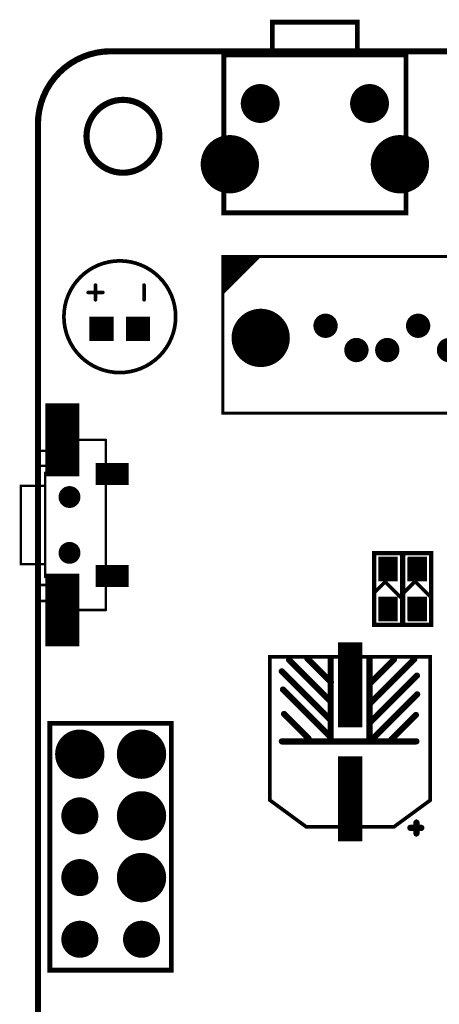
# Model space of a CAD drawing. Extents: x -1 to 179, y 0 to 119.
# Tile 3 of 23: x -1 to 17, y 78 to 119. Entities that reach past the tile are written whole.
import ezdxf

# ---------------------------------------------------------------- set-up
doc = ezdxf.new("R2010")
doc.units = 0
for name, color, linetype in [('BOARD_CUTOUT_00', 254, 'CONTINUOUS'), ('BOARD_OUTLINE_00', 254, 'CONTINUOUS'), ('DRIL_NPLTE_THRU_01', 3, 'CONTINUOUS'), ('DRIL_NPLTE_THRU_02', 23, 'CONTINUOUS'), ('DRIL_NPLTE_THRU_03', 6, 'CONTINUOUS'), ('DRIL_NPLTE_THRU_04', 176, 'CONTINUOUS'), ('DRIL_PLTE_THRU_01', 3, 'CONTINUOUS'), ('DRIL_PLTE_THRU_02', 23, 'CONTINUOUS'), ('DRIL_PLTE_THRU_03', 6, 'CONTINUOUS'), ('DRIL_PLTE_THRU_04', 176, 'CONTINUOUS'), ('DRIL_SYMBOL', 254, 'CONTINUOUS'), ('PADS_BOT', 5, 'CONTINUOUS'), ('PADS_INNER', 96, 'CONTINUOUS'), ('PADS_TOP', 96, 'CONTINUOUS'), ('PADS_XR_125', 183, 'CONTINUOUS'), ('PART_TOP_2DLINE_00', 2, 'CONTINUOUS'), ('PART_TOP_2DLINE_01', 2, 'CONTINUOUS')]:
    doc.layers.add(name, color=color, linetype=linetype)

# ---------------------------------------------------------------- blocks, each defined once
blk = doc.blocks.new('BOARD_56')
at = {"layer": 'BOARD_CUTOUT_00', "const_width": 0.254}
blk.add_lwpolyline([(-169, -3.5, 1), (-166, -3.5, 1)], format="xyb", close=True, dxfattribs=at)
at = {"layer": 'BOARD_OUTLINE_00', "const_width": 0.254}
blk.add_lwpolyline([(4, 0, -0.414213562), (7, -3), (7, -114.448986, -0.414213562), (4.008986, -117.44), (-168.0139, -117.44, -0.414213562), (-171, -114.4539), (-171, -3, -0.414213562), (-168, 0), (-121.8, 0), (-121.8, -2.149), (-117, -2.149), (-117, -0.000234), (-14.327606, -0.000234), (-14.327606, 0)], format="xyb", close=True, dxfattribs=at)
blk = doc.blocks.new('SMOOTH_0$127')
at = {"const_width": 0.0635}
blk.add_lwpolyline([(-0.03175, 0, 1), (0.03175, 0, 1)], format="xyb", close=True, dxfattribs=at)
blk = doc.blocks.new('PART_BODY_TOP_47')
at = {"layer": 'PART_TOP_2DLINE_01', "const_width": 0.127}
blk.add_lwpolyline([(-1.45, -0.55), (-1.45, 0.55), (1.45, 0.55), (1.45, -0.55)], close=True, dxfattribs=at)
at = {"layer": 'PART_TOP_2DLINE_01'}
for p in [(-1.45, 0.55), (1.45, 0.55), (-1.45, -0.55), (1.45, -0.55)]:
    blk.add_blockref('SMOOTH_0$127', p, dxfattribs=at)
blk = doc.blocks.new('DRIL_HOLE_0')
blk.add_lwpolyline([(0, 0, 1), (0, 0, 1)], format="xyb", close=True)
blk = doc.blocks.new('PAD_5')
blk.add_lwpolyline([(0, 0, 1), (0, 0, 1)], format="xyb", close=True)
blk = doc.blocks.new('PAD_7')
at = {"const_width": 0.8}
blk.add_lwpolyline([(-0.4825, 0), (0.4825, 0)], dxfattribs=at)
blk = doc.blocks.new('STK_TOP_149')
at = {"layer": 'DRIL_PLTE_THRU_01'}
blk.add_blockref('DRIL_HOLE_0', (0, 0), dxfattribs=at)
at = {"layer": 'DRIL_PLTE_THRU_02'}
blk.add_blockref('DRIL_HOLE_0', (0, 0), dxfattribs=at)
at = {"layer": 'DRIL_PLTE_THRU_03'}
blk.add_blockref('DRIL_HOLE_0', (0, 0), dxfattribs=at)
at = {"layer": 'DRIL_PLTE_THRU_04'}
blk.add_blockref('DRIL_HOLE_0', (0, 0), dxfattribs=at)
at = {"layer": 'PADS_BOT'}
blk.add_blockref('PAD_5', (0, 0), dxfattribs=at)
at = {"layer": 'PADS_INNER'}
blk.add_blockref('PAD_5', (0, 0), dxfattribs=at)
at = {"layer": 'PADS_TOP'}
blk.add_blockref('PAD_7', (0, 0), dxfattribs=at)
blk = doc.blocks.new('SYM_TOP_50')
for name, p in [('PART_BODY_TOP_47', (0, 0)), ('STK_TOP_149', (-0.8, 0)), ('STK_TOP_149', (0.8, 0))]:
    blk.add_blockref(name, p)
blk = doc.blocks.new('PART_TOP_47')
blk.add_blockref('SYM_TOP_50', (0, 0))
blk = doc.blocks.new('SMOOTH_0$15')
at = {"const_width": 0.075}
blk.add_lwpolyline([(-0.0375, 0, 1), (0.0375, 0, 1)], format="xyb", close=True, dxfattribs=at)
blk = doc.blocks.new('SMOOTH_0$254')
at = {"const_width": 0.127}
blk.add_lwpolyline([(-0.0635, 0, 1), (0.0635, 0, 1)], format="xyb", close=True, dxfattribs=at)
blk = doc.blocks.new('PART_BODY_TOP_3')
at = {"layer": 'PART_TOP_2DLINE_00', "const_width": 0.15}
blk.add_lwpolyline([(-3.5, 3.3), (-3.5, -3.3), (2.4, -3.3), (3.5, -1.8), (3.5, 1.8), (2.4, 3.3)], close=True, dxfattribs=at)
at = {"layer": 'PART_TOP_2DLINE_00', "const_width": 0.254}
for points in [[(-0.825, 0.845), (-2.73, 2.75)], [(-0.035, 0.835), (-1.96, 2.76)], [(-0.02, 2.73), (-0.02, -2.81)], [(3.77, 2.732), (3.32, 2.732)], [(3.538, 2.93), (3.538, 2.48)], [(-1.565, 0.805), (-3.405, 2.645)], [(-0.1, 1.7), (-1.11, 2.71)], [(-2.44, 0.85), (-3.395, 1.805)], [(-0.05, 0.8), (-3.42, 0.8)], [(-0.05, -0.8), (-3.44, -0.8)], [(-2.46, -0.79), (-3.425, -1.755)], [(-1.7, -0.84), (-3.37, -2.51)], [(-0.895, -0.805), (-2.905, -2.815)], [(-0.235, -0.845), (-2.155, -2.765)], [(-0.14, -1.71), (-1.15, -2.72)]]:
    blk.add_lwpolyline(points, dxfattribs=at)
at = {"layer": 'PART_TOP_2DLINE_00'}
for name, p in [('SMOOTH_0$15', (-3.5, 3.3)), ('SMOOTH_0$15', (2.4, 3.3)), ('SMOOTH_0$254', (-2.73, 2.75)), ('SMOOTH_0$254', (-1.96, 2.76)), ('SMOOTH_0$254', (-0.02, 2.73)), ('SMOOTH_0$254', (3.32, 2.732)), ('SMOOTH_0$254', (3.538, 2.93)), ('SMOOTH_0$254', (3.77, 2.732)), ('SMOOTH_0$254', (-3.405, 2.645)), ('SMOOTH_0$254', (-1.11, 2.71)), ('SMOOTH_0$254', (3.538, 2.48)), ('SMOOTH_0$254', (-3.395, 1.805)), ('SMOOTH_0$254', (-0.1, 1.7)), ('SMOOTH_0$15', (3.5, 1.8)), ('SMOOTH_0$254', (-3.42, 0.8)), ('SMOOTH_0$254', (-2.44, 0.85)), ('SMOOTH_0$254', (-1.565, 0.805)), ('SMOOTH_0$254', (-0.825, 0.845)), ('SMOOTH_0$254', (-0.05, 0.8)), ('SMOOTH_0$254', (-0.035, 0.835)), ('SMOOTH_0$254', (-3.44, -0.8)), ('SMOOTH_0$254', (-2.46, -0.79)), ('SMOOTH_0$254', (-1.7, -0.84)), ('SMOOTH_0$254', (-0.895, -0.805)), ('SMOOTH_0$254', (-0.235, -0.845)), ('SMOOTH_0$254', (-0.05, -0.8)), ('SMOOTH_0$254', (-0.14, -1.71)), ('SMOOTH_0$254', (-3.425, -1.755)), ('SMOOTH_0$15', (3.5, -1.8)), ('SMOOTH_0$254', (-3.37, -2.51)), ('SMOOTH_0$254', (-2.905, -2.815)), ('SMOOTH_0$254', (-2.155, -2.765)), ('SMOOTH_0$254', (-1.15, -2.72)), ('SMOOTH_0$254', (-0.02, -2.81)), ('SMOOTH_0$15', (-3.5, -3.3)), ('SMOOTH_0$15', (2.4, -3.3))]:
    blk.add_blockref(name, p, dxfattribs=at)
blk = doc.blocks.new('PAD_27')
blk.add_lwpolyline([(0, 0), (0, 0)])
blk = doc.blocks.new('PAD_28')
at = {"const_width": 1}
blk.add_lwpolyline([(-1.75, 0), (1.75, 0)], dxfattribs=at)
blk = doc.blocks.new('STK_TOP_12')
at = {"layer": 'DRIL_PLTE_THRU_01'}
blk.add_blockref('DRIL_HOLE_0', (0, 0), dxfattribs=at)
at = {"layer": 'DRIL_PLTE_THRU_02'}
blk.add_blockref('DRIL_HOLE_0', (0, 0), dxfattribs=at)
at = {"layer": 'DRIL_PLTE_THRU_03'}
blk.add_blockref('DRIL_HOLE_0', (0, 0), dxfattribs=at)
at = {"layer": 'DRIL_PLTE_THRU_04'}
blk.add_blockref('DRIL_HOLE_0', (0, 0), dxfattribs=at)
at = {"layer": 'PADS_BOT'}
blk.add_blockref('PAD_27', (0, 0), dxfattribs=at)
at = {"layer": 'PADS_INNER'}
blk.add_blockref('PAD_5', (0, 0), dxfattribs=at)
at = {"layer": 'PADS_TOP'}
blk.add_blockref('PAD_28', (0, 0), dxfattribs=at)
at = {"layer": 'PADS_XR_125'}
blk.add_blockref('PAD_5', (0, 0), dxfattribs=at)
blk = doc.blocks.new('SYM_TOP_6')
for name, p in [('PART_BODY_TOP_3', (0, 0)), ('STK_TOP_12', (-2.35, 0)), ('STK_TOP_12', (2.35, 0))]:
    blk.add_blockref(name, p)
blk = doc.blocks.new('PART_TOP_373')
blk.add_blockref('SYM_TOP_6', (0, 0))
blk = doc.blocks.new('SMOOTH_0$1524')
at = {"const_width": 0.0762}
blk.add_lwpolyline([(-0.0381, 0, 1), (0.0381, 0, 1)], format="xyb", close=True, dxfattribs=at)
blk = doc.blocks.new('PART_BODY_TOP_25')
at = {"layer": 'PART_TOP_2DLINE_00', "const_width": 0.152}
blk.add_lwpolyline([(2.8, 0, 1), (-1.8, 0, 1)], format="xyb", close=True, dxfattribs=at)
for points in [[(1.5, 1.3), (1.5, 0.7)], [(1.2, 1), (1.8, 1)], [(1.2, -1), (1.8, -1)]]:
    blk.add_lwpolyline(points, dxfattribs=at)
at = {"layer": 'PART_TOP_2DLINE_00'}
for p in [(1.5, 1.3), (1.2, 1), (1.8, 1), (1.5, 0.7), (1.2, -1), (1.8, -1)]:
    blk.add_blockref('SMOOTH_0$1524', p, dxfattribs=at)
blk = doc.blocks.new('DRIL_SYMBOL_0$6')
at = {"layer": 'DRIL_SYMBOL', "const_width": 0.0508}
for points in [[(-0.254, 0), (0.254, 0)], [(0, -0.254), (0, 0.254)]]:
    blk.add_lwpolyline(points, dxfattribs=at)
blk = doc.blocks.new('DRIL_HOLE_0$6')
at = {"const_width": 0.3}
blk.add_lwpolyline([(-0.15, 0, 1), (0.15, 0, 1)], format="xyb", close=True, dxfattribs=at)
blk.add_blockref('DRIL_SYMBOL_0$6', (0, 0))
blk = doc.blocks.new('PAD_47')
at = {"const_width": 1}
blk.add_lwpolyline([(-0.5, 0), (0.5, 0)], dxfattribs=at)
blk = doc.blocks.new('PAD_48')
at = {"const_width": 0.5}
blk.add_lwpolyline([(0, -0.25, 1), (0, 0.25, 1)], format="xyb", close=True, dxfattribs=at)
blk = doc.blocks.new('STK_TOP_76')
at = {"layer": 'DRIL_PLTE_THRU_01'}
blk.add_blockref('DRIL_HOLE_0$6', (0, 0), dxfattribs=at)
at = {"layer": 'DRIL_PLTE_THRU_02'}
blk.add_blockref('DRIL_HOLE_0$6', (0, 0), dxfattribs=at)
at = {"layer": 'DRIL_PLTE_THRU_03'}
blk.add_blockref('DRIL_HOLE_0$6', (0, 0), dxfattribs=at)
at = {"layer": 'DRIL_PLTE_THRU_04'}
blk.add_blockref('DRIL_HOLE_0$6', (0, 0), dxfattribs=at)
at = {"layer": 'PADS_BOT'}
blk.add_blockref('PAD_47', (0, 0), dxfattribs=at)
at = {"layer": 'PADS_INNER'}
blk.add_blockref('PAD_47', (0, 0), dxfattribs=at)
at = {"layer": 'PADS_TOP'}
blk.add_blockref('PAD_48', (0, 0), dxfattribs=at)
blk = doc.blocks.new('STK_TOP_77')
at = {"layer": 'DRIL_PLTE_THRU_01'}
blk.add_blockref('DRIL_HOLE_0$6', (0, 0), dxfattribs=at)
at = {"layer": 'DRIL_PLTE_THRU_02'}
blk.add_blockref('DRIL_HOLE_0$6', (0, 0), dxfattribs=at)
at = {"layer": 'DRIL_PLTE_THRU_03'}
blk.add_blockref('DRIL_HOLE_0$6', (0, 0), dxfattribs=at)
at = {"layer": 'DRIL_PLTE_THRU_04'}
blk.add_blockref('DRIL_HOLE_0$6', (0, 0), dxfattribs=at)
at = {"layer": 'PADS_BOT'}
blk.add_blockref('PAD_48', (0, 0), dxfattribs=at)
at = {"layer": 'PADS_INNER'}
blk.add_blockref('PAD_47', (0, 0), dxfattribs=at)
at = {"layer": 'PADS_TOP'}
blk.add_blockref('PAD_47', (0, 0), dxfattribs=at)
blk = doc.blocks.new('SYM_TOP_28')
for name, p in [('PART_BODY_TOP_25', (0, 0)), ('STK_TOP_76', (0, 0.75)), ('STK_TOP_77', (0, -0.75))]:
    blk.add_blockref(name, p)
blk = doc.blocks.new('PART_TOP_429')
blk.add_blockref('SYM_TOP_28', (0, 0))
blk = doc.blocks.new('SMOOTH_0$199898')
at = {"const_width": 0.099949}
blk.add_lwpolyline([(-0.049974, 0, 1), (0.049974, 0, 1)], format="xyb", close=True, dxfattribs=at)
blk = doc.blocks.new('PART_BODY_TOP_31')
at = {"layer": 'PART_TOP_2DLINE_01', "const_width": 0.2}
for points in [[(-1.75, 4.6), (1.75, 4.6), (1.75, 3.259), (-1.75, 3.259)], [(-3.75, 3.25), (3.75, 3.25), (3.75, -3.25), (-3.75, -3.25)]]:
    blk.add_lwpolyline(points, close=True, dxfattribs=at)
at = {"layer": 'PART_TOP_2DLINE_01'}
for p in [(-1.75, 4.6), (1.75, 4.6), (-3.75, 3.25), (-1.75, 3.259), (1.75, 3.259), (3.75, 3.25), (-3.75, -3.25), (3.75, -3.25)]:
    blk.add_blockref('SMOOTH_0$199898', p, dxfattribs=at)
blk = doc.blocks.new('DRIL_SYMBOL_1')
at = {"layer": 'DRIL_SYMBOL', "const_width": 0.0508}
for points in [[(-0.254, 0), (0.254, 0)], [(0, -0.254), (0, 0.254)]]:
    blk.add_lwpolyline(points, dxfattribs=at)
blk = doc.blocks.new('DRIL_HOLE_1')
at = {"const_width": 0.5}
blk.add_lwpolyline([(-0.25, 0, 1), (0.25, 0, 1)], format="xyb", close=True, dxfattribs=at)
blk.add_blockref('DRIL_SYMBOL_1', (0, 0))
blk = doc.blocks.new('PAD_30')
at = {"const_width": 0.8}
blk.add_lwpolyline([(0, -0.4), (0, -0.4, 1), (0, 0.4), (0, 0.4, 1)], format="xyb", close=True, dxfattribs=at)
blk = doc.blocks.new('STK_TOP_88')
at = {"layer": 'DRIL_PLTE_THRU_01'}
blk.add_blockref('DRIL_HOLE_1', (0, 0), dxfattribs=at)
at = {"layer": 'DRIL_PLTE_THRU_02'}
blk.add_blockref('DRIL_HOLE_1', (0, 0), dxfattribs=at)
at = {"layer": 'DRIL_PLTE_THRU_03'}
blk.add_blockref('DRIL_HOLE_1', (0, 0), dxfattribs=at)
at = {"layer": 'DRIL_PLTE_THRU_04'}
blk.add_blockref('DRIL_HOLE_1', (0, 0), dxfattribs=at)
at = {"layer": 'PADS_BOT'}
blk.add_blockref('PAD_30', (0, 0), dxfattribs=at)
at = {"layer": 'PADS_INNER'}
blk.add_blockref('PAD_30', (0, 0), dxfattribs=at)
at = {"layer": 'PADS_TOP'}
blk.add_blockref('PAD_30', (0, 0), dxfattribs=at)
blk = doc.blocks.new('DRIL_SYMBOL_1$3')
at = {"layer": 'DRIL_SYMBOL', "const_width": 0.0508}
for points in [[(-0.254, 0), (0.254, 0)], [(0, -0.254), (0, 0.254)]]:
    blk.add_lwpolyline(points, dxfattribs=at)
blk = doc.blocks.new('DRIL_HOLE_1$3')
at = {"const_width": 0.65}
blk.add_lwpolyline([(-0.325, 0, 1), (0.325, 0, 1)], format="xyb", close=True, dxfattribs=at)
blk.add_blockref('DRIL_SYMBOL_1$3', (0, 0))
blk = doc.blocks.new('PAD_51')
at = {"const_width": 1.2}
blk.add_lwpolyline([(0, -0.6), (0, -0.6, 1), (0, 0.6), (0, 0.6, 1)], format="xyb", close=True, dxfattribs=at)
blk = doc.blocks.new('STK_TOP_87')
at = {"layer": 'DRIL_PLTE_THRU_01'}
blk.add_blockref('DRIL_HOLE_1$3', (0, 0), dxfattribs=at)
at = {"layer": 'DRIL_PLTE_THRU_02'}
blk.add_blockref('DRIL_HOLE_1$3', (0, 0), dxfattribs=at)
at = {"layer": 'DRIL_PLTE_THRU_03'}
blk.add_blockref('DRIL_HOLE_1$3', (0, 0), dxfattribs=at)
at = {"layer": 'DRIL_PLTE_THRU_04'}
blk.add_blockref('DRIL_HOLE_1$3', (0, 0), dxfattribs=at)
at = {"layer": 'PADS_BOT'}
blk.add_blockref('PAD_51', (0, 0), dxfattribs=at)
at = {"layer": 'PADS_INNER'}
blk.add_blockref('PAD_51', (0, 0), dxfattribs=at)
at = {"layer": 'PADS_TOP'}
blk.add_blockref('PAD_51', (0, 0), dxfattribs=at)
blk = doc.blocks.new('SYM_TOP_34')
for name, p in [('PART_BODY_TOP_31', (0, 0)), ('STK_TOP_88', (-2.25, 1.25)), ('STK_TOP_88', (2.25, 1.25)), ('STK_TOP_87', (-3.5, -1.25)), ('STK_TOP_87', (3.5, -1.25))]:
    blk.add_blockref(name, p)
blk = doc.blocks.new('PART_TOP_566')
blk.add_blockref('SYM_TOP_34', (0, 0))
blk = doc.blocks.new('PART_TOP_614')
blk.add_blockref('SYM_TOP_50', (0, 0))
blk = doc.blocks.new('PART_BODY_TOP_70')
at = {"layer": 'PART_TOP_2DLINE_01', "const_width": 0.127}
blk.add_lwpolyline([(-8.04, 3.35), (8.04, 3.35), (8.04, -3.1), (-8.04, -3.1)], close=True, dxfattribs=at)
for points in [[(-6.646, 3.343), (-8.039, 1.949)], [(-6.768, 3.338), (-8.034, 2.072)], [(-6.955, 3.338), (-8.031, 2.262)], [(-7.746, 3.328), (-8.031, 3.043)], [(-7.888, 3.345), (-8.027, 3.206)], [(-7.281, 3.328), (-8.026, 2.583)], [(-6.564, 3.332), (-8.016, 1.879)], [(-7.449, 3.317), (-8.017, 2.75)], [(-7.613, 3.325), (-8.014, 2.924)], [(-6.886, 3.335), (-8.009, 2.212)], [(-7.139, 3.338), (-8.008, 2.469)], [(-7.067, 3.319), (-8.005, 2.381)]]:
    blk.add_lwpolyline(points, dxfattribs=at)
at = {"layer": 'PART_TOP_2DLINE_01'}
for p in [(-8.04, 3.35), (-8.027, 3.206), (-7.888, 3.345), (-7.746, 3.328), (-7.613, 3.325), (-7.449, 3.317), (-7.281, 3.328), (-7.139, 3.338), (-7.067, 3.319), (-6.955, 3.338), (-6.886, 3.335), (-6.768, 3.338), (-6.646, 3.343), (-6.564, 3.332), (8.04, 3.35), (-8.031, 3.043), (-8.014, 2.924), (-8.026, 2.583), (-8.017, 2.75), (-8.008, 2.469), (-8.005, 2.381), (-8.034, 2.072), (-8.031, 2.262), (-8.009, 2.212), (-8.039, 1.949), (-8.016, 1.879), (-8.04, -3.1), (8.04, -3.1)]:
    blk.add_blockref('SMOOTH_0$127', p, dxfattribs=at)
blk = doc.blocks.new('DRIL_SYMBOL_0$7')
at = {"layer": 'DRIL_SYMBOL', "const_width": 0.0508}
for points in [[(-0.254, 0), (0.254, 0)], [(0, -0.254), (0, 0.254)]]:
    blk.add_lwpolyline(points, dxfattribs=at)
blk = doc.blocks.new('DRIL_HOLE_0$7')
at = {"const_width": 0.35}
blk.add_lwpolyline([(-0.175, 0, 1), (0.175, 0, 1)], format="xyb", close=True, dxfattribs=at)
blk.add_blockref('DRIL_SYMBOL_0$7', (0, 0))
blk = doc.blocks.new('STK_TOP_563')
at = {"layer": 'DRIL_PLTE_THRU_01'}
blk.add_blockref('DRIL_HOLE_0$7', (0, 0), dxfattribs=at)
at = {"layer": 'DRIL_PLTE_THRU_02'}
blk.add_blockref('DRIL_HOLE_0$7', (0, 0), dxfattribs=at)
at = {"layer": 'DRIL_PLTE_THRU_03'}
blk.add_blockref('DRIL_HOLE_0$7', (0, 0), dxfattribs=at)
at = {"layer": 'DRIL_PLTE_THRU_04'}
blk.add_blockref('DRIL_HOLE_0$7', (0, 0), dxfattribs=at)
at = {"layer": 'PADS_BOT'}
blk.add_blockref('PAD_48', (0, 0), dxfattribs=at)
at = {"layer": 'PADS_INNER'}
blk.add_blockref('PAD_48', (0, 0), dxfattribs=at)
at = {"layer": 'PADS_TOP'}
blk.add_blockref('PAD_48', (0, 0), dxfattribs=at)
blk = doc.blocks.new('DRIL_SYMBOL_1$35')
at = {"layer": 'DRIL_SYMBOL', "const_width": 0.0508}
for points in [[(-0.254, 0), (0.254, 0)], [(0, -0.254), (0, 0.254)]]:
    blk.add_lwpolyline(points, dxfattribs=at)
blk = doc.blocks.new('DRIL_HOLE_1$35')
at = {"const_width": 0.675}
blk.add_lwpolyline([(-0.3375, 0, 1), (0.3375, 0, 1)], format="xyb", close=True, dxfattribs=at)
blk.add_blockref('DRIL_SYMBOL_1$35', (0, 0))
blk = doc.blocks.new('PAD_68')
at = {"const_width": 1.2}
blk.add_lwpolyline([(0, -0.6, 1), (0, 0.6, 1)], format="xyb", close=True, dxfattribs=at)
blk = doc.blocks.new('STK_TOP_564')
at = {"layer": 'DRIL_PLTE_THRU_01'}
blk.add_blockref('DRIL_HOLE_1$35', (0, 0), dxfattribs=at)
at = {"layer": 'DRIL_PLTE_THRU_02'}
blk.add_blockref('DRIL_HOLE_1$35', (0, 0), dxfattribs=at)
at = {"layer": 'DRIL_PLTE_THRU_03'}
blk.add_blockref('DRIL_HOLE_1$35', (0, 0), dxfattribs=at)
at = {"layer": 'DRIL_PLTE_THRU_04'}
blk.add_blockref('DRIL_HOLE_1$35', (0, 0), dxfattribs=at)
at = {"layer": 'PADS_BOT'}
blk.add_blockref('PAD_68', (0, 0), dxfattribs=at)
at = {"layer": 'PADS_INNER'}
blk.add_blockref('PAD_68', (0, 0), dxfattribs=at)
at = {"layer": 'PADS_TOP'}
blk.add_blockref('PAD_68', (0, 0), dxfattribs=at)
blk = doc.blocks.new('SYM_TOP_59')
for name, p in [('PART_BODY_TOP_70', (0, 0)), ('STK_TOP_564', (-6.48, 0)), ('STK_TOP_563', (-3.81, 0.5)), ('STK_TOP_563', (0, 0.5)), ('STK_TOP_563', (3.81, 0.5)), ('STK_TOP_564', (6.48, 0)), ('STK_TOP_563', (-2.54, -0.5)), ('STK_TOP_563', (-1.27, -0.5)), ('STK_TOP_563', (1.27, -0.5)), ('STK_TOP_563', (2.54, -0.5))]:
    blk.add_blockref(name, p)
blk = doc.blocks.new('PART_TOP_655')
blk.add_blockref('SYM_TOP_59', (0, 0))
blk = doc.blocks.new('SMOOTH_0$100076')
at = {"const_width": 0.05}
blk.add_lwpolyline([(-0.025, 0, 1), (0.025, 0, 1)], format="xyb", close=True, dxfattribs=at)
blk = doc.blocks.new('PART_BODY_TOP_118')
at = {"layer": 'PART_TOP_2DLINE_00', "const_width": 0.1}
for points in [[(-2.15, 1), (2.15, 1)], [(-3.5, -1.5), (-3.5, 0.3)], [(3.5, -1.5), (3.5, 0.3)], [(3.5, -1.5), (-3.5, -1.5)]]:
    blk.add_lwpolyline(points, dxfattribs=at)
at = {"layer": 'PART_TOP_2DLINE_01', "const_width": 0.1}
for points in [[(-1.61, 1), (-1.61, 2), (1.61, 2), (1.61, 1)], [(-3.13, 1), (-3.13, 1.3), (-2.47, 1.3), (-2.47, 1)], [(2.43, 1), (2.43, 1.3), (3.05, 1.3), (3.05, 1)]]:
    blk.add_lwpolyline(points, dxfattribs=at)
at = {"layer": 'PART_TOP_2DLINE_00'}
for p in [(-2.15, 1), (2.15, 1), (-3.5, 0.3), (3.5, 0.3), (-3.5, -1.5), (-3.5, -1.5), (3.5, -1.5), (3.5, -1.5)]:
    blk.add_blockref('SMOOTH_0$100076', p, dxfattribs=at)
at = {"layer": 'PART_TOP_2DLINE_01'}
for p in [(-1.61, 2), (1.61, 2), (-3.13, 1.3), (-2.47, 1.3), (2.43, 1.3), (3.05, 1.3), (-3.13, 1), (-2.47, 1), (-1.61, 1), (1.61, 1), (2.43, 1), (3.05, 1)]:
    blk.add_blockref('SMOOTH_0$100076', p, dxfattribs=at)
blk = doc.blocks.new('PAD_71')
at = {"const_width": 0.9}
blk.add_lwpolyline([(-0.675, 0), (0.675, 0)], dxfattribs=at)
blk = doc.blocks.new('STK_TOP_84')
at = {"layer": 'DRIL_PLTE_THRU_01'}
blk.add_blockref('DRIL_HOLE_0', (0, 0), dxfattribs=at)
at = {"layer": 'DRIL_PLTE_THRU_02'}
blk.add_blockref('DRIL_HOLE_0', (0, 0), dxfattribs=at)
at = {"layer": 'DRIL_PLTE_THRU_03'}
blk.add_blockref('DRIL_HOLE_0', (0, 0), dxfattribs=at)
at = {"layer": 'DRIL_PLTE_THRU_04'}
blk.add_blockref('DRIL_HOLE_0', (0, 0), dxfattribs=at)
at = {"layer": 'PADS_BOT'}
blk.add_blockref('PAD_5', (0, 0), dxfattribs=at)
at = {"layer": 'PADS_INNER'}
blk.add_blockref('PAD_5', (0, 0), dxfattribs=at)
at = {"layer": 'PADS_TOP', "rotation": 90}
blk.add_blockref('PAD_71', (0, 0), dxfattribs=at)
blk = doc.blocks.new('PAD_72')
at = {"const_width": 1.4}
blk.add_lwpolyline([(-1.5, 0), (1.5, 0)], dxfattribs=at)
blk = doc.blocks.new('STK_TOP_85')
at = {"layer": 'DRIL_PLTE_THRU_01'}
blk.add_blockref('DRIL_HOLE_0', (0, 0), dxfattribs=at)
at = {"layer": 'DRIL_PLTE_THRU_02'}
blk.add_blockref('DRIL_HOLE_0', (0, 0), dxfattribs=at)
at = {"layer": 'DRIL_PLTE_THRU_03'}
blk.add_blockref('DRIL_HOLE_0', (0, 0), dxfattribs=at)
at = {"layer": 'DRIL_PLTE_THRU_04'}
blk.add_blockref('DRIL_HOLE_0', (0, 0), dxfattribs=at)
at = {"layer": 'PADS_BOT'}
blk.add_blockref('PAD_5', (0, 0), dxfattribs=at)
at = {"layer": 'PADS_INNER'}
blk.add_blockref('PAD_5', (0, 0), dxfattribs=at)
at = {"layer": 'PADS_TOP'}
blk.add_blockref('PAD_72', (0, 0), dxfattribs=at)
blk = doc.blocks.new('DRIL_SYMBOL_0$9')
at = {"layer": 'DRIL_SYMBOL', "const_width": 0.0508}
for points in [[(-0.254, 0), (0.254, 0)], [(0, -0.254), (0, 0.254)]]:
    blk.add_lwpolyline(points, dxfattribs=at)
blk = doc.blocks.new('DRIL_HOLE_0$9')
at = {"const_width": 0.45}
blk.add_lwpolyline([(-0.225, 0, 1), (0.225, 0, 1)], format="xyb", close=True, dxfattribs=at)
blk.add_blockref('DRIL_SYMBOL_0$9', (0, 0))
blk = doc.blocks.new('PAD_73')
at = {"const_width": 0.45}
blk.add_lwpolyline([(0, -0.225, 1), (0, 0.225, 1)], format="xyb", close=True, dxfattribs=at)
blk = doc.blocks.new('STK_TOP_83')
at = {"layer": 'DRIL_NPLTE_THRU_01'}
blk.add_blockref('DRIL_HOLE_0$9', (0, 0), dxfattribs=at)
at = {"layer": 'DRIL_NPLTE_THRU_02'}
blk.add_blockref('DRIL_HOLE_0$9', (0, 0), dxfattribs=at)
at = {"layer": 'DRIL_NPLTE_THRU_03'}
blk.add_blockref('DRIL_HOLE_0$9', (0, 0), dxfattribs=at)
at = {"layer": 'DRIL_NPLTE_THRU_04'}
blk.add_blockref('DRIL_HOLE_0$9', (0, 0), dxfattribs=at)
at = {"layer": 'PADS_BOT'}
blk.add_blockref('PAD_73', (0, 0), dxfattribs=at)
at = {"layer": 'PADS_INNER'}
blk.add_blockref('PAD_73', (0, 0), dxfattribs=at)
at = {"layer": 'PADS_TOP'}
blk.add_blockref('PAD_73', (0, 0), dxfattribs=at)
blk = doc.blocks.new('SYM_TOP_66')
for name, p in [('PART_BODY_TOP_118', (0, 0)), ('STK_TOP_85', (-3.5, 0.3)), ('STK_TOP_85', (3.5, 0.3)), ('STK_TOP_83', (-1.15, 0)), ('STK_TOP_83', (1.15, 0)), ('STK_TOP_84', (-2.1, -1.755)), ('STK_TOP_84', (2.1, -1.755))]:
    blk.add_blockref(name, p)
blk = doc.blocks.new('PART_TOP_748')
blk.add_blockref('SYM_TOP_66', (0, 0))
blk = doc.blocks.new('SMOOTH_0$1999')
at = {"const_width": 0.0999}
blk.add_lwpolyline([(-0.05, 0, 1), (0.05, 0, 1)], format="xyb", close=True, dxfattribs=at)
blk = doc.blocks.new('PART_BODY_TOP_119')
at = {"layer": 'PART_TOP_2DLINE_00', "const_width": 0.2}
blk.add_lwpolyline([(-5.08, 2.5), (5.08, 2.5), (5.08, -2.5), (-5.08, -2.5)], close=True, dxfattribs=at)
at = {"layer": 'PART_TOP_2DLINE_00'}
for p in [(-5.08, 2.5), (5.08, 2.5), (-5.08, -2.5), (5.08, -2.5)]:
    blk.add_blockref('SMOOTH_0$1999', p, dxfattribs=at)
blk = doc.blocks.new('DRIL_SYMBOL_0$889')
at = {"layer": 'DRIL_SYMBOL', "const_width": 0.0508}
for points in [[(-0.254, 0), (0.254, 0)], [(0, -0.254), (0, 0.254)]]:
    blk.add_lwpolyline(points, dxfattribs=at)
blk = doc.blocks.new('DRIL_HOLE_0$889')
at = {"const_width": 0.4445}
blk.add_lwpolyline([(-0.22225, 0, 1), (0.22225, 0, 1)], format="xyb", close=True, dxfattribs=at)
blk.add_blockref('DRIL_SYMBOL_0$889', (0, 0))
blk = doc.blocks.new('PAD_4')
at = {"const_width": 0.762}
blk.add_lwpolyline([(0, -0.381, 1), (0, 0.381, 1)], format="xyb", close=True, dxfattribs=at)
blk = doc.blocks.new('PAD_11')
at = {"const_width": 1.016}
blk.add_lwpolyline([(0, -0.508, 1), (0, 0.508, 1)], format="xyb", close=True, dxfattribs=at)
blk = doc.blocks.new('STK_TOP_54')
at = {"layer": 'DRIL_PLTE_THRU_01'}
blk.add_blockref('DRIL_HOLE_0$889', (0, 0), dxfattribs=at)
at = {"layer": 'DRIL_PLTE_THRU_02'}
blk.add_blockref('DRIL_HOLE_0$889', (0, 0), dxfattribs=at)
at = {"layer": 'DRIL_PLTE_THRU_03'}
blk.add_blockref('DRIL_HOLE_0$889', (0, 0), dxfattribs=at)
at = {"layer": 'DRIL_PLTE_THRU_04'}
blk.add_blockref('DRIL_HOLE_0$889', (0, 0), dxfattribs=at)
at = {"layer": 'PADS_BOT'}
blk.add_blockref('PAD_4', (0, 0), dxfattribs=at)
at = {"layer": 'PADS_INNER'}
blk.add_blockref('PAD_4', (0, 0), dxfattribs=at)
at = {"layer": 'PADS_TOP'}
blk.add_blockref('PAD_4', (0, 0), dxfattribs=at)
at = {"layer": 'PADS_XR_125'}
blk.add_blockref('PAD_11', (0, 0), dxfattribs=at)
blk = doc.blocks.new('PAD_9')
at = {"const_width": 0.762}
blk.add_lwpolyline([(0, -0.381), (0, -0.381, 1), (0, 0.381), (0, 0.381, 1)], format="xyb", close=True, dxfattribs=at)
blk = doc.blocks.new('STK_TOP_56')
at = {"layer": 'DRIL_PLTE_THRU_01'}
blk.add_blockref('DRIL_HOLE_0$889', (0, 0), dxfattribs=at)
at = {"layer": 'DRIL_PLTE_THRU_02'}
blk.add_blockref('DRIL_HOLE_0$889', (0, 0), dxfattribs=at)
at = {"layer": 'DRIL_PLTE_THRU_03'}
blk.add_blockref('DRIL_HOLE_0$889', (0, 0), dxfattribs=at)
at = {"layer": 'DRIL_PLTE_THRU_04'}
blk.add_blockref('DRIL_HOLE_0$889', (0, 0), dxfattribs=at)
at = {"layer": 'PADS_BOT'}
blk.add_blockref('PAD_9', (0, 0), dxfattribs=at)
at = {"layer": 'PADS_INNER'}
blk.add_blockref('PAD_9', (0, 0), dxfattribs=at)
at = {"layer": 'PADS_TOP'}
blk.add_blockref('PAD_9', (0, 0), dxfattribs=at)
blk = doc.blocks.new('SYM_TOP_67')
for name, p in [('PART_BODY_TOP_119', (0, 0)), ('STK_TOP_54', (-3.81, 1.27)), ('STK_TOP_54', (-1.27, 1.27)), ('STK_TOP_54', (1.27, 1.27)), ('STK_TOP_56', (3.81, 1.27)), ('STK_TOP_54', (-3.81, -1.27)), ('STK_TOP_56', (-1.27, -1.27)), ('STK_TOP_56', (1.27, -1.27)), ('STK_TOP_56', (3.81, -1.27))]:
    blk.add_blockref(name, p)
blk = doc.blocks.new('PART_TOP_801')
blk.add_blockref('SYM_TOP_67', (0, 0))
blk = doc.blocks.new('SMOOTH_0$15011')
at = {"const_width": 0.0751}
blk.add_lwpolyline([(-0.038, 0, 1), (0.038, 0, 1)], format="xyb", close=True, dxfattribs=at)
blk = doc.blocks.new('PART_BODY_TOP_15')
at = {"layer": 'PART_TOP_2DLINE_01', "const_width": 0.127}
blk.add_lwpolyline([(-1.494, -1.196), (-1.494, 1.192), (1.503, 1.192), (1.503, -1.196)], close=True, dxfattribs=at)
at = {"layer": 'PART_TOP_2DLINE_01'}
for points, const_width in [([(0.29, 1.114), (-0.311, 0.512), (0.315, -0.114), (-0.292, -0.721), (0.18, -1.193)], 0.15), ([(-1.494, -0.002), (1.503, -0.002)], 0.127)]:
    blk.add_lwpolyline(points, dxfattribs=dict(at, const_width=const_width))
for name, p in [('SMOOTH_0$127', (-1.494, 1.192)), ('SMOOTH_0$127', (1.503, 1.192)), ('SMOOTH_0$15011', (0.29, 1.114)), ('SMOOTH_0$15011', (-0.311, 0.512)), ('SMOOTH_0$127', (-1.494, -0.002)), ('SMOOTH_0$127', (1.503, -0.002)), ('SMOOTH_0$15011', (0.315, -0.114)), ('SMOOTH_0$15011', (-0.292, -0.721)), ('SMOOTH_0$127', (-1.494, -1.196)), ('SMOOTH_0$15011', (0.18, -1.193)), ('SMOOTH_0$127', (1.503, -1.196))]:
    blk.add_blockref(name, p, dxfattribs=at)
blk = doc.blocks.new('PAD_8')
at = {"const_width": 0.8}
blk.add_lwpolyline([(-0.45, 0), (0.45, 0)], dxfattribs=at)
blk = doc.blocks.new('STK_TOP_25')
at = {"layer": 'DRIL_PLTE_THRU_01'}
blk.add_blockref('DRIL_HOLE_0', (0, 0), dxfattribs=at)
at = {"layer": 'DRIL_PLTE_THRU_02'}
blk.add_blockref('DRIL_HOLE_0', (0, 0), dxfattribs=at)
at = {"layer": 'DRIL_PLTE_THRU_03'}
blk.add_blockref('DRIL_HOLE_0', (0, 0), dxfattribs=at)
at = {"layer": 'DRIL_PLTE_THRU_04'}
blk.add_blockref('DRIL_HOLE_0', (0, 0), dxfattribs=at)
at = {"layer": 'PADS_BOT'}
blk.add_blockref('PAD_5', (0, 0), dxfattribs=at)
at = {"layer": 'PADS_INNER'}
blk.add_blockref('PAD_5', (0, 0), dxfattribs=at)
at = {"layer": 'PADS_TOP'}
blk.add_blockref('PAD_8', (0, 0), dxfattribs=at)
blk = doc.blocks.new('SYM_TOP_18')
for name, p in [('PART_BODY_TOP_15', (0, 0)), ('STK_TOP_25', (-0.87492, 0.605056)), ('STK_TOP_25', (0.879966, 0.602008)), ('STK_TOP_25', (-0.88, -0.605)), ('STK_TOP_25', (0.880982, -0.605))]:
    blk.add_blockref(name, p)
blk = doc.blocks.new('PART_TOP_826')
blk.add_blockref('SYM_TOP_18', (0, 0))

msp = doc.modelspace()

# ---------------------------------------------------------------- block references
for name, p in [('PART_TOP_566', (11.413, 114.1)), ('BOARD_56', (171.013, 117.5)), ('PART_TOP_655', (15.663, 105.7))]:
    msp.add_blockref(name, p)
for name, p, rotation in [('PART_TOP_429', (3.382, 106.072), 90), ('PART_TOP_748', (1.313, 98), 90), ('PART_TOP_826', (15.028, 95.365), 270), ('PART_TOP_47', (14.424, 95.367), 90), ('PART_TOP_614', (15.624, 95.367), 90), ('PART_TOP_373', (12.863, 89.069), 270), ('PART_TOP_801', (3.007, 84.754), 270)]:
    msp.add_blockref(name, p, dxfattribs=dict(rotation=rotation))

doc.saveas('drawing.dxf')
